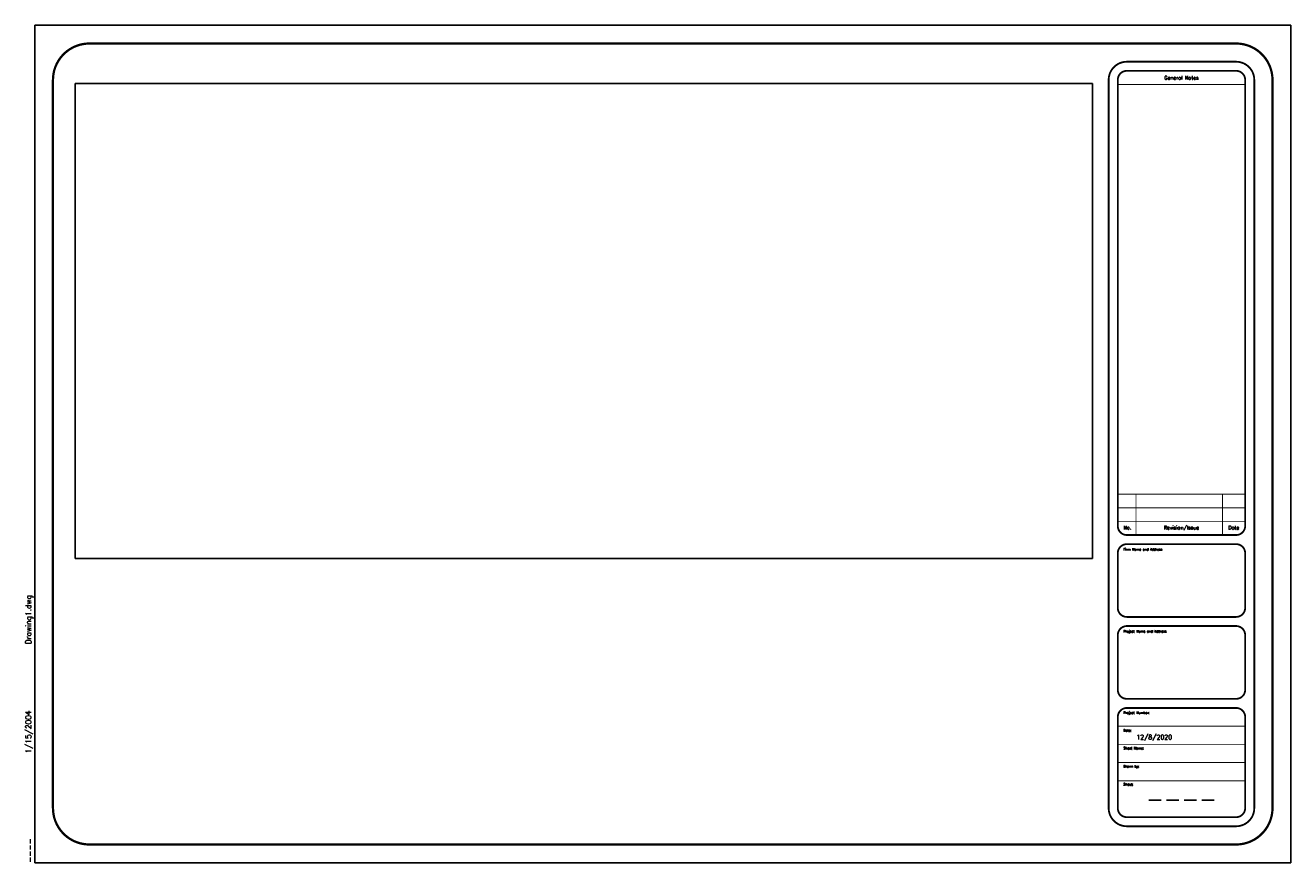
# Paper-space layout 'Title Sheet' of a CAD drawing. Header units: inches. Extents: x -0.3 to 34.5, y 0 to 23.
import ezdxf
from ezdxf.enums import TextEntityAlignment as Align

# ---------------------------------------------------------------- set-up
doc = ezdxf.new("R2010")
doc.units = ezdxf.units.IN
doc.header["$MEASUREMENT"] = 0
doc.layers.add('Title Block', color=7, linetype='Continuous')
doc.styles.add('Roman', font='romans')
picture_1 = doc.add_image_def('image1.png', size_in_pixel=(872, 407))

# ---------------------------------------------------------------- blocks, each defined once
blk = doc.blocks.new('Title Block')
at = {"layer": 'Title Block'}
for p, q in [((34.5, 23), (0, 23)), ((0, 23), (0, 0)), ((34.5, 0), (34.5, 23)), ((0, 0), (34.5, 0))]:
    blk.add_line(p, q, dxfattribs=at)
for points, const_width in [([(1.5, 0.5), (33, 0.5, 0.4142136), (34, 1.5), (34, 21.5, 0.4142136), (33, 22.5), (1.5, 22.5, 0.4142136), (0.5, 21.5), (0.5, 1.5, 0.4142136)], 0.0625), ([(30, 1), (33, 1, 0.4142136), (33.5, 1.5), (33.5, 21.5, 0.4142136), (33, 22), (30, 22, 0.4142136), (29.5, 21.5), (29.5, 1.5, 0.4142136)], 0.05), ([(30, 9), (33, 9, 0.4142136), (33.25, 9.25), (33.25, 21.5, 0.4142136), (33, 21.75), (30, 21.75, 0.4142136), (29.75, 21.5), (29.75, 9.25, 0.4142136)], 0.05), ([(30, 6.75), (33, 6.75, 0.4142136), (33.25, 7), (33.25, 8.5, 0.4142136), (33, 8.75), (30, 8.75, 0.4142136), (29.75, 8.5), (29.75, 7, 0.4142136)], 0.05), ([(30, 4.5), (33, 4.5, 0.4142136), (33.25, 4.75), (33.25, 6.25, 0.4142136), (33, 6.5), (30, 6.5, 0.4142136), (29.75, 6.25), (29.75, 4.75, 0.4142136)], 0.05), ([(30, 1.25), (33, 1.25, 0.4142136), (33.25, 1.5), (33.25, 4, 0.4142136), (33, 4.25), (30, 4.25, 0.4142136), (29.75, 4), (29.75, 1.5, 0.4142136)], 0.05)]:
    blk.add_lwpolyline(points, format="xyb", close=True, dxfattribs=dict(at, const_width=const_width))
at = {"layer": 'Title Block', "const_width": 0.025}
for points in [[(29.75, 21.375), (33.25, 21.375)], [(29.75, 10.125), (33.25, 10.125)], [(30.25, 9), (30.25, 10.125)], [(32.625, 9), (32.625, 10.125)], [(29.75, 9.75), (33.25, 9.75)], [(29.75, 9.375), (33.25, 9.375)], [(29.75, 3.75), (33.25, 3.75)], [(29.75, 3.25), (33.25, 3.25)], [(29.75, 2.75), (33.25, 2.75)], [(29.75, 2.25), (33.25, 2.25)]]:
    blk.add_lwpolyline(points, dxfattribs=at)
at = {"layer": 'Title Block', "style": 'Roman'}
for s, p in [('General Notes', (31.4983, 21.5578)), ('No.', (30.0136, 9.2034)), ('Revision/Issue', (31.4983, 9.2034)), ('Date', (32.9338, 9.2034))]:
    blk.add_text(s, height=0.1, dxfattribs=at).set_placement(p, align=Align.MIDDLE_CENTER)
for s, p in [('Firm Name and Address', (29.9054, 8.5711)), ('Project Name and Address', (29.9054, 6.3211)), ('Project Number:', (29.9054, 4.0846)), ('Date:', (29.9054, 3.5989)), ('Sheet Name:', (29.9054, 3.1132)), ('Drawn by:', (29.9054, 2.6132)), ('Sheet:', (29.9054, 2.1188))]:
    blk.add_text(s, height=0.065, dxfattribs=at).set_placement(p)
at = {"layer": 'Title Block', "style": 'Roman', "flags": 8}
for tag, height, p in [('DATE', 0.125, (30.75, 3.45)), ('SHEETNO', 0.4375, (31.5, 1.7455))]:
    blk.add_attdef(tag, text='', height=height, dxfattribs=at).set_placement(p, align=Align.MIDDLE_CENTER)

psp = doc.layouts.new('Title Sheet')

# ---------------------------------------------------------------- block references
ref = psp.add_blockref('Title Block', (0, 0))
ref.add_attrib('DATE', '12/8/2020', dxfattribs={"layer": 'Title Block', "height": 0.125, "style": 'Roman'}).set_placement((30.75, 3.45), align=Align.MIDDLE_CENTER)
ref.add_attrib('SHEETNO', '----', dxfattribs={"layer": 'Title Block', "height": 0.4375, "style": 'Roman'}).set_placement((31.5, 1.746), align=Align.MIDDLE_CENTER)

# ---------------------------------------------------------------- texts
at = {"layer": 'Title Block', "color": 0, "char_height": 0.15, "attachment_point": 7, "rotation": 90, "style": 'Roman'}
for s, insert, width in [('Drawing1.dwg', (-0.05, 6), 5.93), ('1/15/2004', (-0.05, 3), 2.57515), ('----', (-0.05, 0), 2.73005)]:
    psp.add_mtext(s, dxfattribs=dict(at, insert=insert, width=width))

# ---------------------------------------------------------------- pictures from other files: only their frames are drawn
image = psp.add_image(picture_1, insert=(1.107, 8.357), size_in_units=(27.953, 13.047))
image.dxf.flags = 7

doc.saveas('drawing.dxf')
